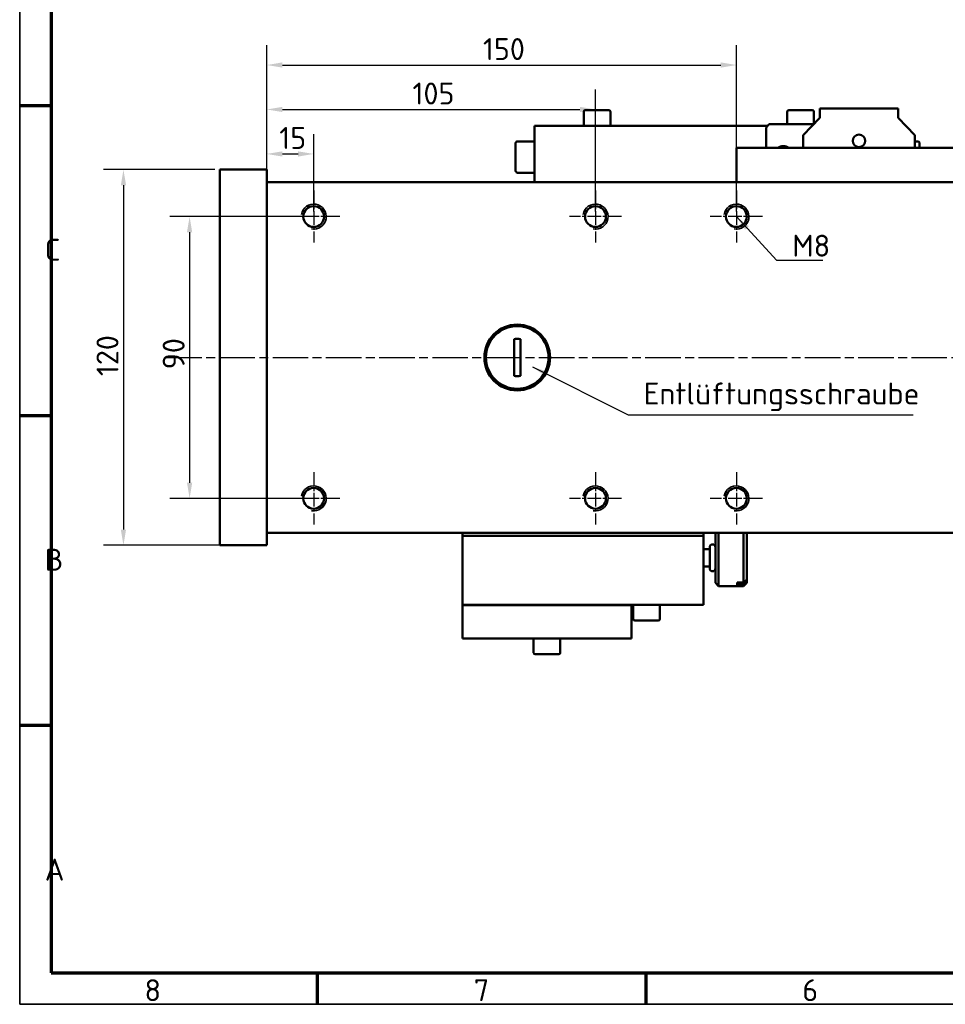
# Model space of a CAD drawing. Header units: millimetres. Extents: x 10 to 830, y 10 to 585.
# Tile 1 of 5: x 10 to 306, y 10 to 324. Entities that reach past the tile are written whole.
import ezdxf

# ---------------------------------------------------------------- set-up
doc = ezdxf.new("R2010")
doc.units = ezdxf.units.MM
doc.header["$LTSCALE"] = 2
doc.linetypes.add('CHAIN', pattern=[0.3543, 0.2362, -0.0295, 0.0591, -0.0295])
doc.layers.get('0').update_dxf_attribs({"lineweight": 25})
for name, color, linetype, lineweight in [('Bemaßung (ISO)', 7, 'Continuous', 25), ('Mittellinie (ISO)', 7, 'Continuous', 25), ('Mittelpunktmarkierung (ISO)', 7, 'Continuous', 25), ('Rahmen (ISO)', 7, 'Continuous', 70), ('Sichtbar (ISO)', 7, 'Continuous', 50), ('Sichtbar schmal (ISO)', 7, 'Continuous', 35), ('Symbol (ISO)', 7, 'Continuous', 25)]:
    doc.layers.add(name, color=color, linetype=linetype, lineweight=lineweight)
doc.styles.add('Notiztext (DIN)', font='isocpeur.ttf')
doc.dimstyles.new('Standard (DIN)', dxfattribs={"dimscale": 2, "dimtxt": 3.5, "dimasz": 2.5, "dimexe": 3.175, "dimexo": 0.8, "dimgap": 0.8, "dimtad": 1, "dimrnd": 1e-08, "dimzin": 12, "dimtxsty": 'Notiztext (DIN)', "dimcen": 0.09, "dimdle": 10, "dimclrd": 256, "dimclre": 256, "dimclrt": 256, "dimadec": 0, "dimazin": 3, "dimtfac": 1, "dimtdec": 3, "dimtmove": 0, "dimatfit": 3, "dimfxl": 1, "dimtolj": 1, "dimtzin": 12, "dimlwd": -1, "dimlwe": -1, "dimarcsym": 0})
doc.dimstyles.new('Standard - Methode 2a (DIN)$7', dxfattribs={"dimscale": 2, "dimtxt": 3.5, "dimasz": 2.5, "dimexe": 3.175, "dimexo": 0.8, "dimgap": 0.8, "dimtad": 1, "dimtih": 1, "dimtoh": 1, "dimrnd": 1e-08, "dimtxsty": 'Notiztext (DIN)', "dimcen": 0.09, "dimdle": 10, "dimclrd": 256, "dimclre": 256, "dimclrt": 256, "dimazin": 2, "dimtfac": 1, "dimtmove": 0, "dimatfit": 3, "dimfxl": 1, "dimtolj": 1, "dimlwd": -1, "dimlwe": -1, "dimarcsym": 0})

# ---------------------------------------------------------------- blocks, each defined once
blk = doc.blocks.new('Ränder Hagen+Goebel Rahmen')
at = {"layer": 'Rahmen (ISO)', "linetype": 'Continuous', "lineweight": 35}
for p, q in [((5, 292), (5, 5)), ((5, 5), (415, 5))]:
    blk.add_line(p, q, dxfattribs=at)
at = {"layer": 'Rahmen (ISO)'}
for p, q in [((10, 287), (10, 10)), ((10, 148.5), (5, 148.5)), ((10, 99), (5, 99)), ((10, 49.5), (5, 49.5)), ((10, 10), (410, 10)), ((52.5, 10), (52.5, 5)), ((105, 10), (105, 5))]:
    blk.add_line(p, q, dxfattribs=at)
at = {"layer": 'Symbol (ISO)', "char_height": 3.5, "style": 'Notiztext (DIN)'}
for s, insert, attachment_point in [('C', (9, 123.75), 7), ('B', (9, 74.25), 7), ('A', (9, 24.75), 7), ('8', (26.25, 9), 2), ('7', (78.75, 9), 2), ('6', (131.25, 9), 2)]:
    blk.add_mtext(s, dxfattribs=dict(at, insert=insert, attachment_point=attachment_point))
blk = doc.blocks.new('*D19')
at = {"layer": 'Bemaßung (ISO)'}
for p, q in [((72.31, 276.6), (36.79, 276.6)), ((43.14, 271.6), (43.14, 161.6)), ((79.81, 156.6), (36.79, 156.6))]:
    blk.add_line(p, q, dxfattribs=at)
for points in [[(42.31, 271.6), (43.98, 271.6), (43.14, 276.6)], [(42.31, 161.6), (43.98, 161.6), (43.14, 156.6)]]:
    blk.add_solid(points, dxfattribs=at)
at = {"layer": 'Defpoints', "color": 0}
for p in [(73.91, 276.6), (43.14, 156.6), (81.41, 156.6)]:
    blk.add_point(p, dxfattribs=at)
at = {"layer": 'Bemaßung (ISO)', "insert": (34.54, 210.65), "char_height": 7, "attachment_point": 1, "rotation": 90, "style": 'Notiztext (DIN)'}
blk.add_mtext('\\A1;120', dxfattribs=at)
blk = doc.blocks.new('*D20')
at = {"layer": 'Bemaßung (ISO)'}
for p, q in [((88.91, 162.2), (88.91, 287.95)), ((103.91, 263.2), (103.91, 287.95)), ((93.91, 281.6), (98.91, 281.6))]:
    blk.add_line(p, q, dxfattribs=at)
for points in [[(93.91, 282.43), (93.91, 280.76), (88.91, 281.6)], [(98.91, 282.43), (98.91, 280.76), (103.91, 281.6)]]:
    blk.add_solid(points, dxfattribs=at)
at = {"layer": 'Defpoints', "color": 0}
for p in [(103.91, 281.6), (103.91, 261.6), (88.91, 160.6)]:
    blk.add_point(p, dxfattribs=at)
at = {"layer": 'Bemaßung (ISO)', "insert": (92.91, 290.2), "char_height": 7, "attachment_point": 1, "style": 'Notiztext (DIN)'}
blk.add_mtext('\\A1;15', dxfattribs=at)
blk = doc.blocks.new('*D21')
at = {"layer": 'Bemaßung (ISO)'}
for p, q in [((88.91, 162.2), (88.91, 302.15)), ((193.91, 263.2), (193.91, 302.15)), ((93.91, 295.8), (188.91, 295.8))]:
    blk.add_line(p, q, dxfattribs=at)
for points in [[(93.91, 296.63), (93.91, 294.97), (88.91, 295.8)], [(188.91, 296.63), (188.91, 294.97), (193.91, 295.8)]]:
    blk.add_solid(points, dxfattribs=at)
at = {"layer": 'Defpoints', "color": 0}
for p in [(193.91, 295.8), (193.91, 261.6), (88.91, 160.6)]:
    blk.add_point(p, dxfattribs=at)
at = {"layer": 'Bemaßung (ISO)', "insert": (135.46, 304.4), "char_height": 7, "attachment_point": 1, "style": 'Notiztext (DIN)'}
blk.add_mtext('\\A1;105', dxfattribs=at)
blk = doc.blocks.new('*D22')
at = {"layer": 'Bemaßung (ISO)'}
for p, q in [((88.91, 162.2), (88.91, 316.35)), ((238.91, 263.2), (238.91, 316.35)), ((93.91, 310), (233.91, 310))]:
    blk.add_line(p, q, dxfattribs=at)
for points in [[(93.91, 310.84), (93.91, 309.17), (88.91, 310)], [(233.91, 310.84), (233.91, 309.17), (238.91, 310)]]:
    blk.add_solid(points, dxfattribs=at)
at = {"layer": 'Defpoints', "color": 0}
for p in [(238.91, 310), (238.91, 261.6), (88.91, 160.6)]:
    blk.add_point(p, dxfattribs=at)
at = {"layer": 'Bemaßung (ISO)', "insert": (157.96, 318.6), "char_height": 7, "attachment_point": 1, "style": 'Notiztext (DIN)'}
blk.add_mtext('\\A1;150', dxfattribs=at)
blk = doc.blocks.new('*D23')
at = {"layer": 'Bemaßung (ISO)'}
for p, q in [((102.31, 261.6), (57.92, 261.6)), ((64.27, 256.6), (64.27, 176.6)), ((102.31, 171.6), (57.92, 171.6))]:
    blk.add_line(p, q, dxfattribs=at)
for points in [[(63.43, 256.6), (65.1, 256.6), (64.27, 261.6)], [(63.43, 176.6), (65.1, 176.6), (64.27, 171.6)]]:
    blk.add_solid(points, dxfattribs=at)
at = {"layer": 'Defpoints', "color": 0}
for p in [(103.91, 261.6), (64.27, 171.6), (103.91, 171.6)]:
    blk.add_point(p, dxfattribs=at)
at = {"layer": 'Bemaßung (ISO)', "insert": (55.67, 212.82), "char_height": 7, "attachment_point": 1, "rotation": 90, "style": 'Notiztext (DIN)'}
blk.add_mtext('\\A1;90', dxfattribs=at)

msp = doc.modelspace()

# ---------------------------------------------------------------- linework, layer by layer
at = {"layer": 'Mittellinie (ISO)', "linetype": 'CHAIN', "ltscale": 23.990969}
msp.add_line((56.821, 216.598), (533.905, 216.598), dxfattribs=at)
at = {"layer": 'Mittelpunktmarkierung (ISO)', "linetype": 'CHAIN', "ltscale": 9.249035}
for p, q in [((103.905, 269.922), (103.905, 253.275)), ((193.905, 269.922), (193.905, 253.275)), ((238.905, 269.922), (238.905, 253.275)), ((112.229, 261.598), (95.582, 261.598)), ((202.229, 261.598), (185.582, 261.598)), ((247.229, 261.598), (230.582, 261.598)), ((103.905, 179.922), (103.905, 163.275)), ((193.905, 179.922), (193.905, 163.275)), ((238.905, 179.922), (238.905, 163.275)), ((112.229, 171.598), (95.582, 171.598)), ((202.229, 171.598), (185.582, 171.598)), ((247.229, 171.598), (230.582, 171.598))]:
    msp.add_line(p, q, dxfattribs=at)
at = {"layer": 'Sichtbar (ISO)'}
for p, q in [((265.555, 296.098), (265.555, 293.098)), ((265.555, 296.098), (290.555, 296.098)), ((290.555, 293.098), (290.555, 296.098)), ((190.155, 295.098), (190.155, 290.598)), ((190.655, 295.598), (198.155, 295.598)), ((198.655, 295.098), (198.655, 290.598)), ((255.155, 295.098), (255.155, 291.098)), ((255.655, 295.598), (263.155, 295.598)), ((265.555, 293.098), (260.205, 287.598)), ((263.655, 295.098), (263.655, 291.145)), ((295.905, 287.598), (290.555, 293.098)), ((248.905, 290.598), (174.405, 290.598)), ((174.405, 290.598), (174.405, 272.598)), ((248.405, 290.098), (249.405, 291.098)), ((248.405, 283.598), (248.405, 290.098)), ((249.405, 291.098), (263.61, 291.098)), ((260.205, 287.598), (260.205, 283.598)), ((295.905, 283.598), (295.905, 287.598)), ((168.405, 276.198), (168.405, 284.998)), ((169.005, 285.598), (174.405, 285.598)), ((368.905, 283.598), (238.905, 283.598)), ((238.905, 272.598), (238.905, 283.598)), ((296.805, 285.598), (295.905, 285.598)), ((297.405, 284.998), (297.405, 283.598)), ((88.905, 276.598), (73.905, 276.598)), ((73.905, 276.598), (73.905, 156.598)), ((88.905, 276.598), (88.905, 156.598)), ((169.005, 275.598), (174.405, 275.598)), ((88.905, 272.598), (368.905, 272.598)), ((88.905, 160.598), (88.905, 272.598)), ((167.905, 222.458), (167.905, 210.739)), ((169.905, 210.739), (169.905, 222.458)), ((88.905, 160.598), (368.905, 160.598)), ((151.405, 159.598), (151.405, 160.598)), ((228.405, 159.598), (228.405, 160.598)), ((232.204, 144.598), (232.204, 160.598)), ((233.204, 160.598), (233.204, 143.598)), ((241.204, 144.735), (241.204, 160.598)), ((242.204, 160.598), (242.204, 145.664)), ((151.405, 159.598), (228.405, 159.598)), ((151.405, 137.598), (151.405, 159.598)), ((228.405, 137.598), (228.405, 159.598)), ((88.905, 156.598), (73.905, 156.598)), ((228.405, 155.348), (230.404, 155.348)), ((230.404, 155.998), (230.404, 149.198)), ((228.405, 149.848), (230.404, 149.848)), ((239.204, 144.735), (239.204, 143.962)), ((239.204, 144.735), (241.204, 144.735)), ((242.204, 145.664), (242.204, 144.891)), ((242.204, 144.891), (242.204, 144.598)), ((232.204, 144.598), (233.204, 143.598)), ((233.204, 143.598), (241.204, 143.598)), ((241.204, 143.962), (239.204, 143.962)), ((242.204, 144.598), (241.204, 143.598)), ((241.204, 143.598), (241.204, 143.962)), ((151.405, 137.498), (151.405, 137.598)), ((151.405, 137.598), (228.405, 137.598)), ((205.405, 137.498), (151.405, 137.498)), ((151.405, 126.798), (151.405, 137.498)), ((205.405, 137.598), (205.405, 137.498)), ((205.405, 126.798), (205.405, 137.498)), ((205.956, 133.098), (205.956, 137.598)), ((214.456, 133.098), (214.456, 137.598)), ((213.956, 132.598), (206.456, 132.598)), ((205.405, 126.798), (151.405, 126.798)), ((174.155, 122.298), (174.155, 126.798)), ((182.655, 122.298), (182.655, 126.798)), ((182.155, 121.798), (174.655, 121.798))]:
    msp.add_line(p, q, dxfattribs=at)
at = {"layer": 'Sichtbar (ISO)', "flags": 128}
for points in [[(241.204, 144.735), (241.248, 144.776), (241.292, 144.817), (241.335, 144.857), (241.379, 144.897), (241.422, 144.938), (241.465, 144.977), (241.508, 145.017), (241.55, 145.057), (241.593, 145.096), (241.635, 145.135), (241.677, 145.174), (241.718, 145.213), (241.76, 145.252), (241.801, 145.29), (241.842, 145.328), (241.883, 145.366), (241.924, 145.404), (241.965, 145.442), (242.005, 145.479), (242.045, 145.516), (242.085, 145.553), (242.125, 145.59), (242.164, 145.627), (242.204, 145.664)], [(242.204, 144.891), (242.164, 144.854), (242.125, 144.818), (242.085, 144.781), (242.045, 144.744), (242.005, 144.706), (241.965, 144.669), (241.924, 144.631), (241.883, 144.593), (241.842, 144.555), (241.801, 144.517), (241.76, 144.479), (241.718, 144.44), (241.677, 144.401), (241.635, 144.362), (241.593, 144.323), (241.55, 144.284), (241.508, 144.244), (241.465, 144.205), (241.422, 144.165), (241.379, 144.125), (241.335, 144.084), (241.292, 144.044), (241.248, 144.003), (241.204, 143.962)]]:
    msp.add_lwpolyline(points, dxfattribs=at)
at = {"layer": 'Sichtbar (ISO)'}
for centre, radius in [((278.055, 285.798), 2), ((278.055, 285.798), 2), ((103.905, 261.598), 3.324), ((193.905, 261.598), 3.324), ((238.905, 261.598), 3.324), ((168.905, 216.598), 10.5), ((168.905, 216.598), 10), ((103.905, 171.598), 3.324), ((193.905, 171.598), 3.324), ((238.905, 171.598), 3.324)]:
    msp.add_circle(centre, radius, dxfattribs=at)
for centre, radius, start, end in [((190.655, 295.098), 0.5, 90, 180), ((198.155, 295.098), 0.5, 0, 90), ((255.655, 295.098), 0.5, 90, 180), ((263.155, 295.098), 0.5, 0, 90), ((169.005, 284.998), 0.6, 90, 180), ((253.905, 280.598), 3.5, 58.99728, 121.00272), ((296.805, 284.998), 0.6, 0, 90), ((169.005, 276.198), 0.6, 180, 270), ((168.905, 216.598), 5.944, 80.31498, 99.68502), ((168.905, 216.598), 5.944, 260.31498, 279.68502), ((231.304, 155.998), 0.9, 0, 180), ((231.304, 149.198), 0.9, 180, 0), ((206.456, 133.098), 0.5, 180, 270), ((213.956, 133.098), 0.5, 270, 0), ((174.655, 122.298), 0.5, 180, 270), ((182.155, 122.298), 0.5, 270, 0)]:
    msp.add_arc(centre, radius, start, end, dxfattribs=at)
at = {"layer": 'Sichtbar schmal (ISO)'}
for centre in [(103.905, 261.598), (193.905, 261.598), (238.905, 261.598), (103.905, 171.598), (193.905, 171.598), (238.905, 171.598)]:
    msp.add_arc(centre, 4, 260, 170, dxfattribs=at)

# ---------------------------------------------------------------- block references
at = {"xscale": 2, "yscale": 2, "zscale": 2}
msp.add_blockref('Ränder Hagen+Goebel Rahmen', (0, 0), dxfattribs=at)

# ---------------------------------------------------------------- texts
at = {"layer": 'Symbol (ISO)', "char_height": 7, "attachment_point": 7, "style": 'Notiztext (DIN)'}
for s, insert, width in [('{M8}', (256.758, 248.8), 11.1948), ('{Entlüftungsschraube}', (209.319, 199.462), 87.45455)]:
    msp.add_mtext(s, dxfattribs=dict(at, insert=insert, width=width))

# ---------------------------------------------------------------- dimensions: what is measured, and where the dimension line sits
at = {"layer": 'Bemaßung (ISO)'}
for base, p1, p2, angle, override, picture, middle in [((238.905, 310.003), (88.905, 160.598), (238.905, 261.598), 180, {"dimdec": 2, "dimtp": 0, "dimtm": 0, "dimtdec": 3, "dimatfit": 2}, '*D22', (163.905, 310.003)), ((193.905, 295.801), (88.905, 160.598), (193.905, 261.598), 180, {"dimdec": 2, "dimtp": 0, "dimtm": 0, "dimtdec": 3, "dimatfit": 2}, '*D21', (141.405, 295.801)), ((103.905, 281.598), (88.905, 160.598), (103.905, 261.598), 180, {"dimdec": 2, "dimtp": 0, "dimtm": 0, "dimtdec": 3, "dimatfit": 2}, '*D20', (96.405, 281.598)), ((43.145, 156.598), (73.905, 276.598), (81.405, 156.598), 90, {"dimdec": 2, "dimlfac": 1, "dimtp": 0, "dimtm": 0, "dimtdec": 3, "dimatfit": 2}, '*D19', (43.145, 216.598)), ((64.265, 171.598), (103.905, 261.598), (103.905, 171.598), 90, {"dimdec": 2, "dimtp": 0, "dimtm": 0, "dimtdec": 3, "dimatfit": 2}, '*D23', (64.265, 217.016))]:
    dim = msp.add_linear_dim(base=base, p1=p1, p2=p2, angle=angle, dimstyle='Standard (DIN)', override=override, dxfattribs=at)
    dim.commit()
    dim.dimension.update_dxf_attribs({"geometry": picture, "text_midpoint": middle, "dimtype": 160})

# ---------------------------------------------------------------- leaders
at = {"layer": 'Symbol (ISO)', "annotation_type": 0, "has_hookline": 1, "hookline_direction": 0}
for points, text_width in [([(238.905, 261.598), (251.758, 247.634), (256.758, 247.634)], 9.8), ([(173.816, 213.573), (204.319, 198.296), (209.319, 198.296)], 86.1)]:
    msp.add_leader(points, dimstyle='Standard - Methode 2a (DIN)$7', override={"dimgap": 0, "dimtad": 1}, dxfattribs=dict(at, text_width=text_width))

doc.saveas('drawing.dxf')
